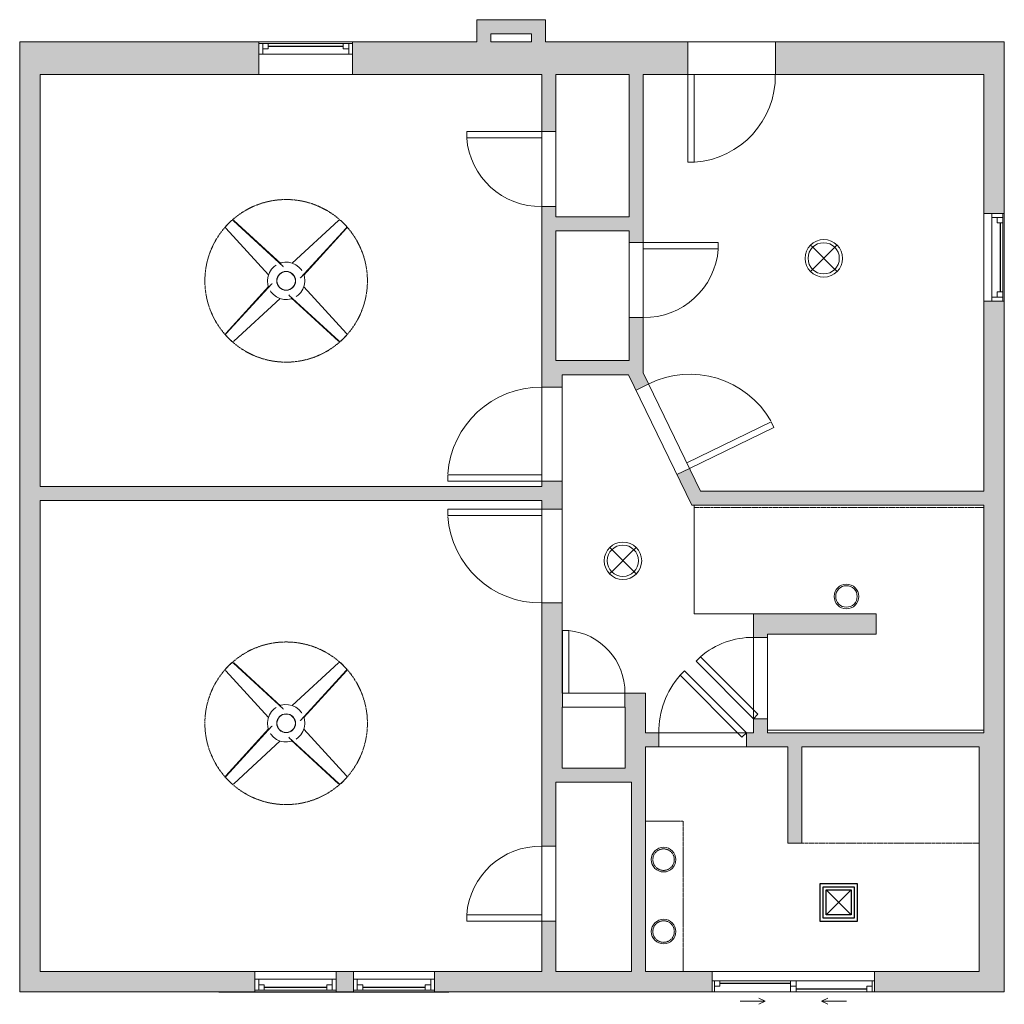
# Model space of a CAD drawing. Header units: inches. Extents: x -239 to 76, y -56 to 259.
import ezdxf

# ---------------------------------------------------------------- set-up
doc = ezdxf.new("R2010")
doc.units = ezdxf.units.IN
doc.header["$MEASUREMENT"] = 0
doc.linetypes.add('Dash', pattern=[0.23622, 0.11811, -0.11811])
doc.linetypes.add('Dash 1_16_', pattern=[0.125, 0.0625, -0.0625])
for name, color, linetype, lineweight in [('A-AREA', 32, 'Dash', 9), ('A-CLNG', 13, 'Continuous', 9), ('A-DOOR', 31, 'Continuous', 9), ('A-GENM-HDLN', 13, 'Dash', 9), ('A-GLAZ', 151, 'Continuous', 9), ('A-WALL', 90, 'Continuous', 9), ('A-WALL-PATT', 111, 'Continuous', 9), ('E-LITE-EQPM', 33, 'Continuous', 9), ('M-EQPM', 50, 'Continuous', 25), ('Q-SPCQ', 91, 'Continuous', 9)]:
    doc.layers.add(name, color=color, linetype=linetype, lineweight=lineweight)

# ---------------------------------------------------------------- blocks, each defined once
blk = doc.blocks.new('Planitar - Single Door_Flush Panel - 2_-4_ x 6_-8_ _45-3089767-108 - Second Floor')
at = {"layer": 'A-DOOR', "lineweight": 18}
for p, q in [((-5.8, 22.05), (-7.22, 20.63)), ((12.58, 0.83), (-7.22, 20.63)), ((14, 2.25), (-5.8, 22.05)), ((14, 2.25), (12.58, 0.83))]:
    blk.add_line(p, q, dxfattribs=at)
at = {"layer": 'A-DOOR'}
blk.add_arc((13.46, 2.55), 27.46, 138.8351, 180.6172, dxfattribs=at)
blk = doc.blocks.new('Planitar - Single Door_Flush Panel - 2_-2_ x 6_-8_ _45-3089922-108 - Second Floor')
at = {"layer": 'A-DOOR', "lineweight": 18}
for p, q in [((11.58, -0.83), (-6.8, -19.22)), ((13, -2.25), (-5.38, -20.63)), ((13, -2.25), (11.58, -0.83)), ((-5.38, -20.63), (-6.8, -19.22))]:
    blk.add_line(p, q, dxfattribs=at)
at = {"layer": 'A-DOOR'}
blk.add_arc((12.46, -2.55), 25.46, 179.3343, 220.8632, dxfattribs=at)
blk = doc.blocks.new('Planitar - Single Door_Flush Panel - 2_-6_ x 6_-8_-3078239-108 - Second Floor')
at = {"layer": 'A-DOOR', "lineweight": 18}
for p, q in [((12.99, 3.25), (12.99, 33.25)), ((15, 33.25), (12.99, 33.25)), ((15, 3.25), (15, 33.25)), ((15, 3.25), (12.99, 3.25))]:
    blk.add_line(p, q, dxfattribs=at)
at = {"layer": 'A-DOOR'}
blk.add_arc((14.77, 3.55), 29.77, 93.991, 180.5775, dxfattribs=at)
blk = doc.blocks.new('Planitar - Single Door_Flush Panel - 2_-6_ x 6_-8_-3078477-108 - Second Floor')
at = {"layer": 'A-DOOR', "lineweight": 18}
for p, q in [((12.99, -3.25), (12.99, -33.25)), ((15, -3.25), (12.99, -3.25)), ((15, -3.25), (15, -33.25)), ((15, -33.25), (12.99, -33.25))]:
    blk.add_line(p, q, dxfattribs=at)
at = {"layer": 'A-DOOR'}
blk.add_arc((14.77, -3.55), 29.77, 179.4225, 266.009, dxfattribs=at)
blk = doc.blocks.new('Planitar - Single Door_Flush Panel - 2_-0_ x 6_-8_-3090164-108 - Second Floor')
at = {"layer": 'A-DOOR', "lineweight": 18}
for p, q in [((9.99, -2.25), (9.99, -26.25)), ((12, -2.25), (9.99, -2.25)), ((12, -2.25), (12, -26.25)), ((12, -26.25), (9.99, -26.25))]:
    blk.add_line(p, q, dxfattribs=at)
at = {"layer": 'A-DOOR'}
blk.add_arc((11.77, -2.55), 23.77, 179.2767, 265.5217, dxfattribs=at)
blk = doc.blocks.new('Planitar - Single Door_Flush Panel - 2_-6_ x 6_-8_-3090247-108 - Second Floor')
at = {"layer": 'A-DOOR', "lineweight": 18}
for p, q in [((12.99, 2.25), (12.99, 32.25)), ((15, 32.25), (12.99, 32.25)), ((15, 2.25), (15, 32.25)), ((15, 2.25), (12.99, 2.25))]:
    blk.add_line(p, q, dxfattribs=at)
at = {"layer": 'A-DOOR'}
blk.add_arc((14.77, 2.55), 29.77, 93.991, 180.5775, dxfattribs=at)
blk = doc.blocks.new('Planitar - Single Door_Flush Panel - 2_-4_ x 6_-8_-3121757-108 - Second Floor')
at = {"layer": 'A-DOOR', "lineweight": 18}
for p, q in [((11.99, 5.25), (11.99, 33.25)), ((14, 33.25), (11.99, 33.25)), ((14, 5.25), (14, 33.25)), ((14, 5.25), (11.99, 5.25))]:
    blk.add_line(p, q, dxfattribs=at)
at = {"layer": 'A-DOOR'}
blk.add_arc((13.77, 5.55), 27.77, 94.1354, 180.6191, dxfattribs=at)
blk = doc.blocks.new('Planitar - Single Door_Flush Panel - 2_-0_ x 6_-8_-3090138-108 - Second Floor')
at = {"layer": 'A-DOOR', "lineweight": 18}
for p, q in [((9.99, 2.25), (9.99, 26.25)), ((12, 26.25), (9.99, 26.25)), ((12, 2.25), (12, 26.25)), ((12, 2.25), (9.99, 2.25))]:
    blk.add_line(p, q, dxfattribs=at)
at = {"layer": 'A-DOOR'}
blk.add_arc((11.77, 2.55), 23.77, 94.4783, 180.7233, dxfattribs=at)
blk = doc.blocks.new('Planitar - Single Door_Flush Panel - 1_-8_ x 6_-8_-3090345-108 - Second Floor')
at = {"layer": 'A-DOOR', "lineweight": 18}
for p, q in [((7.99, -2.25), (7.99, -22.25)), ((10, -2.25), (7.99, -2.25)), ((10, -2.25), (10, -22.25)), ((10, -22.25), (7.99, -22.25))]:
    blk.add_line(p, q, dxfattribs=at)
at = {"layer": 'A-DOOR'}
blk.add_arc((9.77, -2.55), 19.77, 179.1304, 265.0764, dxfattribs=at)
blk = doc.blocks.new('Planitar-Double-Hung-Single - 48_ x 42_-3121823-108 - Second Floor')
at = {"layer": 'A-GLAZ', "lineweight": 18}
for p, q in [((-15, 5.25), (-15, -5.25)), ((-15, 4.75), (-12, 4.75)), ((-13.75, 4.75), (-13.75, 1.25)), ((-12, 4.75), (-12, 3)), ((-1.1875, 4.75), (1.1875, 4.75)), ((12, 4.75), (15, 4.75)), ((12, 4.75), (12, 3)), ((13.75, 4.75), (13.75, 1.25)), ((15, -5.25), (15, 5.25)), ((-15, 1.25), (-13.75, 1.25)), ((-13.75, 3), (-12, 3)), ((13.75, 3), (12, 3)), ((13.75, 1.25), (15, 1.25))]:
    blk.add_line(p, q, dxfattribs=at)
at = {"layer": 'A-GLAZ'}
for p, q in [((15, 5.25), (-15, 5.25)), ((-12, 4.75), (-1.1875, 4.75)), ((1.1875, 4.75), (12, 4.75)), ((13.75, 1.25), (-13.75, 1.25)), ((-15, -5.25), (15, -5.25))]:
    blk.add_line(p, q, dxfattribs=at)
at = {"layer": 'A-GLAZ', "lineweight": 25}
blk.add_line((-12, 3.875), (12, 3.875), dxfattribs=at)
blk = doc.blocks.new('Planitar-Double-Hung-Single - 48_ x 42_-3112368-108 - Second Floor')
at = {"layer": 'A-GLAZ', "lineweight": 18}
for p, q in [((-14, 3.25), (-14, -3.25)), ((14, -3.25), (14, 3.25)), ((-14, 2.75), (-11, 2.75)), ((-12.75, 2.75), (-12.75, -0.75)), ((-12.75, 1), (-11, 1)), ((-11, 2.75), (-11, 1)), ((-1.1875, 2.75), (1.1875, 2.75)), ((11, 2.75), (14, 2.75)), ((11, 2.75), (11, 1)), ((12.75, 1), (11, 1)), ((12.75, 2.75), (12.75, -0.75)), ((-14, -0.75), (-12.75, -0.75)), ((12.75, -0.75), (14, -0.75))]:
    blk.add_line(p, q, dxfattribs=at)
at = {"layer": 'A-GLAZ'}
for p, q in [((14, 3.25), (-14, 3.25)), ((-11, 2.75), (-1.1875, 2.75)), ((1.1875, 2.75), (11, 2.75)), ((12.75, -0.75), (-12.75, -0.75)), ((-14, -3.25), (14, -3.25))]:
    blk.add_line(p, q, dxfattribs=at)
at = {"layer": 'A-GLAZ', "lineweight": 25}
blk.add_line((-11, 1.875), (11, 1.875), dxfattribs=at)
blk = doc.blocks.new('Plan-Double-Sliding - Plan-Double-Sliding-3113113-108 - Second Floor')
at = {"layer": 'A-GLAZ'}
for p, q in [((-9, 3.34375), (-17, 3.34375)), ((-9, 3.34375), (-11, 4.34375)), ((-9, 3.34375), (-11, 2.34375)), ((9, 3.34375), (11, 4.34375)), ((9, 3.34375), (11, 2.34375)), ((9, 3.34375), (17, 3.34375)), ((26, 0.34375), (-26, 0.34375)), ((-23.5, 0.34375), (-0.875, 0.34375)), ((0.875, 0.34375), (25.25, 0.34375)), ((-26, -6.15625), (26, -6.15625)), ((-25.25, -3.15625), (-0.875, -3.15625)), ((0.875, -3.15625), (23.5, -3.15625))]:
    blk.add_line(p, q, dxfattribs=at)
at = {"layer": 'A-GLAZ', "lineweight": 18}
for p, q in [((-26, 0.34375), (-26, -6.15625)), ((-26, 0.34375), (-23.5, 0.34375)), ((-25.25, 0.34375), (-25.25, -3.15625)), ((-23.5, 0.34375), (-23.5, -1.40625)), ((-0.875, -3.15625), (-0.875, 0.34375)), ((-0.875, 0.34375), (0.875, 0.34375)), ((0.875, 0.34375), (0.875, -3.15625)), ((25.25, 0.34375), (26, 0.34375)), ((25.25, 0.34375), (25.25, -3.15625)), ((26, -6.15625), (26, 0.34375)), ((-23.5, -1.40625), (-25.25, -1.40625)), ((0.875, -1.40625), (-0.875, -1.40625)), ((23.5, -1.40625), (23.5, -3.15625)), ((25.25, -1.40625), (23.5, -1.40625)), ((-26, -3.15625), (-25.25, -3.15625)), ((-0.875, -3.15625), (0.875, -3.15625)), ((23.5, -3.15625), (26, -3.15625))]:
    blk.add_line(p, q, dxfattribs=at)
at = {"layer": 'A-GLAZ', "lineweight": 25}
for p, q in [((-23.5, -0.53125), (-0.875, -0.53125)), ((0.875, -2.28125), (23.5, -2.28125))]:
    blk.add_line(p, q, dxfattribs=at)
blk = doc.blocks.new('Planitar-Double-Hung-Single - 48_ x 42_-3113202-108 - Second Floor')
at = {"layer": 'A-GLAZ', "lineweight": 18}
for p, q in [((-13, 3.25), (-13, -3.25)), ((13, -3.25), (13, 3.25)), ((-13, 2.75), (-10, 2.75)), ((-11.75, 2.75), (-11.75, -0.75)), ((-11.75, 1), (-10, 1)), ((-10, 2.75), (-10, 1)), ((-1.1875, 2.75), (1.1875, 2.75)), ((10, 2.75), (13, 2.75)), ((10, 2.75), (10, 1)), ((11.75, 1), (10, 1)), ((11.75, 2.75), (11.75, -0.75)), ((-13, -0.75), (-11.75, -0.75)), ((11.75, -0.75), (13, -0.75))]:
    blk.add_line(p, q, dxfattribs=at)
at = {"layer": 'A-GLAZ'}
for p, q in [((13, 3.25), (-13, 3.25)), ((-10, 2.75), (-1.1875, 2.75)), ((1.1875, 2.75), (10, 2.75)), ((11.75, -0.75), (-11.75, -0.75)), ((-13, -3.25), (13, -3.25))]:
    blk.add_line(p, q, dxfattribs=at)
at = {"layer": 'A-GLAZ', "lineweight": 25}
blk.add_line((-10, 1.875), (10, 1.875), dxfattribs=at)
blk = doc.blocks.new('Ceiling Mounted Light - 2-0_-3254209-108 - Second Floor')
at = {"layer": 'E-LITE-EQPM'}
for p, q in [((-4.22, 4.26), (-3.49, 3.53)), ((-3.56, -3.52), (3.52, 3.56)), ((3.56, -3.52), (-3.52, 3.56)), ((4.22, 4.26), (3.46, 3.5)), ((-3.52, -3.48), (-4.26, -4.22)), ((3.49, -3.45), (4.26, -4.22))]:
    blk.add_line(p, q, dxfattribs=at)
for centre, radius, start, end in [((0, 0), 6, 360, 180), ((0, 0), 6, 0, 180), ((-0.03, 0.01), 5, 360, 180), ((0, 0), 6, 180, 360), ((0, 0), 6, 180, 360), ((-0.03, 0.01), 5, 180, 360), ((0, 0), 6, 180, 360)]:
    blk.add_arc(centre, radius, start, end, dxfattribs=at)
blk = doc.blocks.new('Recessed Pot Light - 8_-3272281-108 - Second Floor')
at = {"layer": 'E-LITE-EQPM'}
for start, end in [(360, 180), (180, 360)]:
    blk.add_arc((0, 0), 3.94, start, end, dxfattribs=at)
blk = doc.blocks.new('Exhaust Fan - Family1-3270396-108 - Second Floor')
at = {"layer": 'M-EQPM'}
for p, q in [((-6, 6), (-6, -6)), ((6, 6), (-6, 6)), ((-5, 5), (5, 5)), ((-5, -5), (-5, 5)), ((-4, 4), (4, -4)), ((-4, -4), (-4, 4)), ((-4, 4), (4, 4)), ((4, 4), (-4, -4)), ((4, 4), (4, -4)), ((5, 5), (5, -5)), ((6, -6), (6, 6)), ((-6, -6), (6, -6)), ((5, -5), (-5, -5)), ((4, -4), (-4, -4))]:
    blk.add_line(p, q, dxfattribs=at)
blk = doc.blocks.new('Ceiling Fan - 4_-3286816-108 - Second Floor')
at = {"layer": 'A-GENM-HDLN'}
blk.add_circle((0, 0), 26, dxfattribs=at)
at = {"layer": 'E-LITE-EQPM'}
for p, q in [((-17.47, 19.3), (-19.21, 17.55)), ((-1.89, 5.66), (-16.79, 19.31)), ((16.87, 19.22), (0.91, 4.6)), ((1.63, 5.43), (16.79, 19.31)), ((17.55, 19.21), (17.47, 19.3)), ((19.3, 17.47), (17.55, 19.21)), ((-5.5, 1.72), (-19.31, 16.79)), ((-19.21, 17.55), (-19.3, 17.47)), ((-19.22, 16.87), (-4.6, 0.91)), ((5.67, 1.9), (19.31, 16.79)), ((0.91, 4.6), (1.02, 4.48)), ((-4.6, 0.91), (-4.49, 1.02)), ((-5.67, -1.9), (-19.31, -16.79)), ((4.6, -0.91), (4.49, -1.02)), ((19.22, -16.87), (4.6, -0.91)), ((5.5, -1.72), (19.31, -16.79)), ((-16.87, -19.22), (-0.91, -4.6)), ((-1.67, -5.46), (-16.79, -19.31)), ((-0.91, -4.6), (-1.02, -4.48)), ((1.89, -5.66), (16.79, -19.31)), ((-19.3, -17.47), (-17.55, -19.21)), ((17.47, -19.3), (19.21, -17.55)), ((19.21, -17.55), (19.3, -17.47)), ((-17.55, -19.21), (-17.47, -19.3))]:
    blk.add_line(p, q, dxfattribs=at)
at = {"layer": 'E-LITE-EQPM', "flags": 128}
for points in [[(-5.03, 3.22), (-4.89, 3.48), (-4.07, 4.4), (-3.09, 5.15), (-1.97, 5.67), (-0.77, 5.95), (0.47, 5.98), (1.68, 5.76), (1.94, 5.65)], [(3.22, 5.03), (3.85, 4.6), (4.71, 3.72), (5.37, 2.68), (5.8, 1.52), (5.99, 0.3), (6, 0)], [(-6, 0), (-5.87, 1.23), (-5.65, 1.94)], [(-3.22, -5.03), (-3.85, -4.6), (-4.71, -3.72), (-5.37, -2.68), (-5.8, -1.52), (-5.99, -0.3), (-6, 0)], [(6, 0), (5.87, -1.23), (5.65, -1.94)], [(5.03, -3.22), (4.89, -3.48), (4.07, -4.4), (3.09, -5.15), (1.97, -5.67), (0.77, -5.95), (-0.47, -5.98), (-1.68, -5.76), (-1.94, -5.65)]]:
    blk.add_lwpolyline(points, dxfattribs=at)
at = {"layer": 'E-LITE-EQPM'}
for radius, start, end in [(3, 0, 180), (2.94, 0, 180), (3, 180, 0), (2.94, 180, 0)]:
    blk.add_arc((0, 0), radius, start, end, dxfattribs=at)
for centre, major_axis, start_param, end_param in [((-17.12, 18.95), (-0.354, 0.354), 4.757594, 6.283185), ((17.12, 18.95), (0.354, 0.354), 0, 1.525591), ((17.2, 18.86), (0.354, 0.354), 0, 1.525591), ((-18.95, 17.12), (-0.354, 0.354), 0, 1.525591), ((-18.86, 17.2), (-0.354, 0.354), 0, 1.525591), ((18.95, 17.12), (0.354, 0.354), 4.757594, 6.283185), ((-18.95, -17.12), (0.354, 0.354), 1.616002, 3.141593), ((18.86, -17.2), (-0.354, 0.354), 3.141593, 4.667184), ((18.95, -17.12), (-0.354, 0.354), 3.141593, 4.667184), ((-17.2, -18.86), (0.354, 0.354), 3.141593, 4.667184), ((-17.12, -18.95), (0.354, 0.354), 3.141593, 4.667184), ((17.12, -18.95), (-0.354, 0.354), 1.616002, 3.141593)]:
    blk.add_ellipse(centre, major_axis=major_axis, ratio=0.970296, start_param=start_param, end_param=end_param, dxfattribs=at)
blk = doc.blocks.new('Ceiling Fan - 4_-V1-108 - Second Floor')
at = {"layer": 'A-GENM-HDLN'}
blk.add_circle((0, 0), 26, dxfattribs=at)
at = {"layer": 'E-LITE-EQPM'}
for p, q in [((-17.47, 19.3), (-19.21, 17.55)), ((-1.89, 5.66), (-16.79, 19.31)), ((16.87, 19.22), (0.91, 4.6)), ((1.63, 5.43), (16.79, 19.31)), ((17.55, 19.21), (17.47, 19.3)), ((19.3, 17.47), (17.55, 19.21)), ((-5.5, 1.72), (-19.31, 16.79)), ((-19.21, 17.55), (-19.3, 17.47)), ((-19.22, 16.87), (-4.6, 0.91)), ((5.67, 1.9), (19.31, 16.79)), ((0.91, 4.6), (1.02, 4.48)), ((-4.6, 0.91), (-4.49, 1.02)), ((-5.67, -1.9), (-19.31, -16.79)), ((4.6, -0.91), (4.49, -1.02)), ((19.22, -16.87), (4.6, -0.91)), ((5.5, -1.72), (19.31, -16.79)), ((-16.87, -19.22), (-0.91, -4.6)), ((-1.63, -5.43), (-16.79, -19.31)), ((-0.91, -4.6), (-1.02, -4.48)), ((1.89, -5.66), (16.79, -19.31)), ((-19.3, -17.47), (-17.55, -19.21)), ((17.47, -19.3), (19.21, -17.55)), ((19.21, -17.55), (19.3, -17.47)), ((-17.55, -19.21), (-17.47, -19.3))]:
    blk.add_line(p, q, dxfattribs=at)
at = {"layer": 'E-LITE-EQPM', "flags": 128}
for points in [[(-5.03, 3.22), (-4.89, 3.48), (-4.07, 4.4), (-3.09, 5.15), (-1.97, 5.67), (-0.77, 5.95), (0.47, 5.98), (1.68, 5.76), (1.94, 5.65)], [(3.22, 5.03), (3.85, 4.6), (4.71, 3.72), (5.37, 2.68), (5.8, 1.52), (5.99, 0.3), (6, 0)], [(-6, 0), (-5.87, 1.23), (-5.65, 1.94)], [(-3.22, -5.03), (-3.85, -4.6), (-4.71, -3.72), (-5.37, -2.68), (-5.8, -1.52), (-5.99, -0.3), (-6, 0)], [(6, 0), (5.87, -1.23), (5.65, -1.94)], [(5.03, -3.22), (4.89, -3.48), (4.07, -4.4), (3.09, -5.15), (1.97, -5.67), (0.77, -5.95), (-0.47, -5.98), (-1.68, -5.76), (-1.94, -5.65)]]:
    blk.add_lwpolyline(points, dxfattribs=at)
at = {"layer": 'E-LITE-EQPM'}
for radius, start, end in [(3, 0, 180), (2.94, 0, 180), (3, 180, 0), (2.94, 180, 0)]:
    blk.add_arc((0, 0), radius, start, end, dxfattribs=at)
for centre, major_axis, start_param, end_param in [((-17.12, 18.95), (-0.354, 0.354), 4.757594, 6.283185), ((17.12, 18.95), (0.354, 0.354), 0, 1.525591), ((17.2, 18.86), (0.354, 0.354), 0, 1.525591), ((-18.95, 17.12), (-0.354, 0.354), 0, 1.525591), ((-18.86, 17.2), (-0.354, 0.354), 0, 1.525591), ((18.95, 17.12), (0.354, 0.354), 4.757594, 6.283185), ((-18.95, -17.12), (0.354, 0.354), 1.616002, 3.141593), ((18.86, -17.2), (-0.354, 0.354), 3.141593, 4.667184), ((18.95, -17.12), (-0.354, 0.354), 3.141593, 4.667184), ((-17.2, -18.86), (0.354, 0.354), 3.141593, 4.667184), ((-17.12, -18.95), (0.354, 0.354), 3.141593, 4.667184), ((17.12, -18.95), (-0.354, 0.354), 1.616002, 3.141593)]:
    blk.add_ellipse(centre, major_axis=major_axis, ratio=0.970296, start_param=start_param, end_param=end_param, dxfattribs=at)
blk = doc.blocks.new('Recessed Pot Light - 8_ 2-3450209-108 - Second Floor')
at = {"layer": 'E-LITE-EQPM'}
for start, end in [(360, 180), (180, 360)]:
    blk.add_arc((0, 0), 3.94, start, end, dxfattribs=at)

msp = doc.modelspace()

# ---------------------------------------------------------------- hatches: boundary and pattern name
at = {"layer": 'A-WALL-PATT'}
for points in [[(-92.3, 251.5), (-87.8, 251.5), (-87.8, 258.56), (-92.3, 258.56), (-92.3, 256.86)], [(-74.8, 254.06), (-70.3, 254.06), (-70.3, 258.56), (-87.8, 258.56), (-87.8, 254.06)], [(-70.3, 241), (-70.3, 254.06), (-74.8, 254.06), (-74.8, 241), (-71.55, 241)], [(-238.55, -52.25), (-232.05, -52.25), (-232.05, 251.5), (-238.55, 251.5), (-238.55, -40.3)], [(-43.55, 191.06), (-43.55, 195.56), (-67.05, 195.56), (-67.05, 191.06)], [(-43.76, 145.06), (-45.94, 149.56), (-65.05, 149.56), (-65.05, 145.06)], [(-71.55, 104.81), (-71.55, 109.31), (-232.05, 109.31), (-232.05, 104.81), (-93.35, 104.81)], [(-20.32, 103.31), (69.95, 103.31), (69.95, 107.81), (-25.69, 107.81), (-23.51, 103.31)], [(69.95, 26.06), (76.45, 26.06), (76.45, 103.31), (69.95, 103.31), (69.95, 30.56)], [(35.45, 62.06), (35.45, 68.56), (0.7, 68.56), (0.7, 62.06)], [(-44.8, 19.25), (-38.3, 19.25), (-38.3, 38.75), (-44.8, 38.75)], [(11.7, -4.69), (11.7, 26.06), (7.2, 26.06), (7.2, -4.69)], [(68.45, -52.25), (76.45, -52.25), (76.45, 26.06), (68.45, 26.06), (68.45, -45.75)], [(-38.3, 14.75), (-38.3, 19.25), (-67.05, 19.25), (-67.05, 14.75), (-42.8, 14.75)], [(-42.8, -45.75), (-38.3, -45.75), (-38.3, 14.75), (-42.8, 14.75), (-42.8, -40.3)]]:
    msp.add_hatch(color=9, dxfattribs=at).paths.add_polyline_path(points, flags=0)
h = msp.add_hatch(color=9, dxfattribs=at)
h.paths.add_polyline_path([(-74.8, 241), (-74.8, 251.5), (-132.05, 251.5), (-132.05, 241), (-93.35, 241)], flags=0)
h.paths.add_polyline_path([(-162.05, 241), (-162.05, 251.5), (-232.05, 251.5), (-232.05, 241), (-166.38, 241)], flags=0)
h = msp.add_hatch(color=9, dxfattribs=at)
h.paths.add_polyline_path([(76.45, 241), (76.45, 251.5), (3.2, 251.5), (3.2, 241), (69.95, 241)], flags=0)
h.paths.add_polyline_path([(-24.8, 241), (-24.8, 251.5), (-70.3, 251.5), (-70.3, 241), (-39.05, 241)], flags=0)
h = msp.add_hatch(color=9, dxfattribs=at)
h.paths.add_polyline_path([(-67.05, 149.56), (-67.05, 198.81), (-71.55, 198.81), (-71.55, 149.56)], flags=0)
h.paths.add_polyline_path([(-71.55, 222.81), (-67.05, 222.81), (-67.05, 241), (-71.55, 241)], flags=0)
h = msp.add_hatch(color=9, dxfattribs=at)
h.paths.add_polyline_path([(-39.05, 145.66), (-39.05, 163.31), (-43.55, 163.31), (-43.55, 149.56), (-40.94, 149.56)], flags=0)
h.paths.add_polyline_path([(-39.05, 187.31), (-39.05, 241), (-43.55, 241), (-43.55, 187.31)], flags=0)
h = msp.add_hatch(color=9, dxfattribs=at)
h.paths.add_polyline_path([(76.45, 103.31), (76.45, 168.56), (69.95, 168.56), (69.95, 103.31)], flags=0)
h.paths.add_polyline_path([(69.95, 196.56), (76.45, 196.56), (76.45, 241), (69.95, 241)], flags=0)
h = msp.add_hatch(color=9, dxfattribs=at)
h.paths.add_polyline_path([(-71.55, 19.25), (-65.05, 19.25), (-65.05, 72.06), (-71.55, 72.06), (-71.55, 58.75)], flags=0)
h.paths.add_polyline_path([(-65.05, 102.06), (-65.05, 111.06), (-71.55, 111.06), (-71.55, 102.06)], flags=0)
h.paths.add_polyline_path([(-65.05, 141.06), (-65.05, 149.56), (-71.55, 149.56), (-71.55, 141.06)], flags=0)
h = msp.add_hatch(color=9, dxfattribs=at)
h.paths.add_polyline_path([(-25.69, 107.81), (-20.69, 107.81), (-24.23, 115.1), (-28.28, 113.13), (-25.92, 108.28)], flags=0)
h.paths.add_polyline_path([(-41.37, 140.13), (-37.32, 142.09), (-40.94, 149.56), (-45.94, 149.56), (-43.76, 145.06)], flags=0)
h = msp.add_hatch(color=9, dxfattribs=at)
h.paths.add_polyline_path([(-3.8, 30.56), (0.7, 30.56), (0.7, 35.06), (-3.8, 35.06)], flags=0)
h.paths.add_polyline_path([(-3.8, 61.06), (0.7, 61.06), (0.7, 68.56), (-3.8, 68.56)], flags=0)
h = msp.add_hatch(color=9, dxfattribs=at)
h.paths.add_polyline_path([(-44.8, 38.75), (-38.3, 38.75), (-38.3, 43.25), (-44.92, 43.25), (-44.92, 38.75)], flags=0)
h.paths.add_polyline_path([(-65.05, 38.75), (-64.92, 38.75), (-64.92, 43.25), (-65.05, 43.25)], flags=0)
h = msp.add_hatch(color=9, dxfattribs=at)
h.paths.add_polyline_path([(69.95, 26.06), (69.95, 30.56), (-6.05, 30.56), (-6.05, 26.06), (68.45, 26.06)], flags=0)
h.paths.add_polyline_path([(-38.3, 26.06), (-34.05, 26.06), (-34.05, 30.56), (-38.3, 30.56)], flags=0)
h = msp.add_hatch(color=9, dxfattribs=at)
h.paths.add_polyline_path([(-71.55, -45.75), (-67.05, -45.75), (-67.05, -29.69), (-71.55, -29.69), (-71.55, -40.3)], flags=0)
h.paths.add_polyline_path([(-67.05, -5.69), (-67.05, 19.25), (-71.55, 19.25), (-71.55, -5.69)], flags=0)
h = msp.add_hatch(color=9, dxfattribs=at)
h.paths.add_polyline_path([(68.45, -52.25), (68.45, -45.75), (34.95, -45.75), (34.95, -52.25)], flags=0)
h.paths.add_polyline_path([(-17.05, -52.25), (-17.05, -45.75), (-105.8, -45.75), (-105.8, -52.25), (-93.35, -52.25)], flags=0)
h.paths.add_polyline_path([(-131.8, -52.25), (-131.8, -45.75), (-137.3, -45.75), (-137.3, -52.25)], flags=0)
h.paths.add_polyline_path([(-163.3, -52.25), (-163.3, -45.75), (-232.05, -45.75), (-232.05, -52.25)], flags=0)

# ---------------------------------------------------------------- linework, layer by layer
at = {"layer": 'A-AREA'}
msp.add_line((-22.79, 102.56), (69.95, 102.56), dxfattribs=at)
at = {"layer": 'A-CLNG'}
for p, q in [((-22.79, 103.31), (-22.79, 68.56)), ((-22.79, 68.56), (-3.8, 68.56)), ((69.95, 31.4), (0.7, 31.4))]:
    msp.add_line(p, q, dxfattribs=at)
at = {"layer": 'A-CLNG', "linetype": 'Dash 1_16_'}
for p, q in [((-38.3, 2.25), (-26.3, 2.25)), ((-26.3, 2.25), (-26.3, -45.75))]:
    msp.add_line(p, q, dxfattribs=at)
at = {"layer": 'A-CLNG', "linetype": 'Dash'}
msp.add_line((68.45, -4.69), (11.7, -4.69), dxfattribs=at)
at = {"layer": 'A-CLNG'}
for start, end in [(360, 180), (180, 0)]:
    msp.add_arc((25.95, 74.15), 3.44, start, end, dxfattribs=at)
at = {"layer": 'A-CLNG', "linetype": 'Dash 1_16_'}
for centre, start, end in [((-32.55, -10), 360, 180), ((-32.55, -10), 180, 360), ((-32.55, -33), 360, 180), ((-32.55, -33), 180, 360)]:
    msp.add_arc(centre, 3.44, start, end, dxfattribs=at)
at = {"layer": 'A-WALL'}
for p, q in [((-92.3, 251.5), (-92.3, 258.56)), ((-92.3, 258.56), (-70.3, 258.56)), ((-70.3, 258.56), (-70.3, 251.5)), ((-87.8, 254.06), (-87.8, 251.5)), ((-74.8, 254.06), (-87.8, 254.06)), ((-74.8, 251.5), (-74.8, 254.06)), ((-238.55, -52.25), (-238.55, 251.5)), ((-238.55, 251.5), (-162.05, 251.5)), ((-132.05, 251.5), (-92.3, 251.5)), ((-87.8, 251.5), (-74.8, 251.5)), ((-70.3, 251.5), (76.45, 251.5)), ((-24.8, 251.5), (-24.8, 241)), ((3.2, 241), (3.2, 251.5)), ((76.45, 251.5), (76.45, 196.56)), ((-232.05, 241), (-232.05, 109.31)), ((-162.05, 241), (-232.05, 241)), ((-71.55, 241), (-132.05, 241)), ((-71.55, 109.31), (-71.55, 241)), ((-67.05, 195.56), (-67.05, 241)), ((-43.55, 241), (-67.05, 241)), ((-43.55, 195.56), (-43.55, 241)), ((-39.05, 241), (-39.05, 145.66)), ((69.95, 241), (-39.05, 241)), ((69.95, 196.56), (69.95, 241)), ((-67.05, 222.81), (-71.55, 222.81)), ((-71.55, 198.81), (-67.05, 198.81)), ((-67.05, 195.56), (-43.55, 195.56)), ((-67.05, 191.06), (-67.05, 149.56)), ((-43.55, 191.06), (-67.05, 191.06)), ((-43.55, 191.06), (-43.55, 149.56)), ((-39.05, 187.31), (-43.55, 187.31)), ((69.95, 107.81), (69.95, 168.56)), ((76.45, 168.56), (76.45, -52.25)), ((-43.55, 163.31), (-39.05, 163.31)), ((-67.05, 149.56), (-43.55, 149.56)), ((-65.05, 43.25), (-65.05, 145.06)), ((-43.76, 145.06), (-65.05, 145.06)), ((-43.76, 145.06), (-23.51, 103.31)), ((-20.69, 107.81), (-39.05, 145.66)), ((-37.32, 142.09), (-41.37, 140.13)), ((-65.05, 141.06), (-71.55, 141.06)), ((-28.28, 113.13), (-24.23, 115.1)), ((-71.55, 111.06), (-65.05, 111.06)), ((-232.05, 109.31), (-71.55, 109.31)), ((-20.69, 107.81), (69.95, 107.81)), ((-232.05, 104.81), (-232.05, -45.75)), ((-71.55, 104.81), (-232.05, 104.81)), ((-71.55, -45.75), (-71.55, 104.81)), ((-65.05, 102.06), (-71.55, 102.06)), ((69.95, 103.31), (-23.51, 103.31)), ((69.95, 30.56), (69.95, 103.31)), ((-71.55, 72.06), (-65.05, 72.06)), ((-3.8, 68.56), (-3.8, 30.56)), ((-3.8, 68.56), (35.45, 68.56)), ((35.45, 68.56), (35.45, 62.06)), ((0.7, 61.06), (-3.8, 61.06)), ((0.7, 30.56), (0.7, 62.06)), ((35.45, 62.06), (0.7, 62.06)), ((-38.3, 43.25), (-65.05, 43.25)), ((-64.92, 43.25), (-64.92, 38.75)), ((-44.92, 38.75), (-44.92, 43.25)), ((-38.3, 43.25), (-38.3, 30.56)), ((-65.05, 38.75), (-65.05, 19.25)), ((-65.05, 38.75), (-44.8, 38.75)), ((-44.8, 19.25), (-44.8, 38.75)), ((-3.8, 35.06), (0.7, 35.06)), ((-3.8, 30.56), (-38.3, 30.56)), ((-34.05, 30.56), (-34.05, 26.06)), ((-6.05, 26.06), (-6.05, 30.56)), ((0.7, 30.56), (69.95, 30.56)), ((-38.3, 26.06), (-38.3, -45.75)), ((-38.3, 26.06), (7.2, 26.06)), ((7.2, -4.69), (7.2, 26.06)), ((68.45, 26.06), (11.7, 26.06)), ((11.7, 26.06), (11.7, -4.69)), ((68.45, -45.75), (68.45, 26.06)), ((-65.05, 19.25), (-44.8, 19.25)), ((-67.05, -45.75), (-67.05, 14.75)), ((-42.8, 14.75), (-67.05, 14.75)), ((-42.8, -45.75), (-42.8, 14.75)), ((-67.05, -5.69), (-71.55, -5.69)), ((11.7, -4.69), (7.2, -4.69)), ((-71.55, -29.69), (-67.05, -29.69)), ((-232.05, -45.75), (-163.3, -45.75)), ((-137.3, -45.75), (-131.8, -45.75)), ((-105.8, -45.75), (-71.55, -45.75)), ((-67.05, -45.75), (-42.8, -45.75)), ((-38.3, -45.75), (-17.05, -45.75)), ((34.95, -45.75), (68.45, -45.75)), ((-163.3, -52.25), (-238.55, -52.25)), ((-174.8, -52.4), (-174.8, -52.25)), ((-174.8, -52.4), (-101.3, -52.4)), ((-131.8, -52.25), (-137.3, -52.25)), ((-17.05, -52.25), (-105.8, -52.25)), ((-101.3, -52.4), (-101.3, -52.25)), ((76.45, -52.25), (34.95, -52.25))]:
    msp.add_line(p, q, dxfattribs=at)

# ---------------------------------------------------------------- block references
at = {"layer": 'A-DOOR'}
for name, p, rotation in [('Planitar - Single Door_Flush Panel - 2_-4_ x 6_-8_-3121757-108 - Second Floor', (-10.8, 246.25), 180), ('Planitar - Single Door_Flush Panel - 2_-0_ x 6_-8_-3090138-108 - Second Floor', (-69.3, 210.81), 89.99999999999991), ('Planitar - Single Door_Flush Panel - 2_-0_ x 6_-8_-3090164-108 - Second Floor', (-41.3, 175.31), 89.99999999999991), ('Planitar - Single Door_Flush Panel - 2_-6_ x 6_-8_-3090247-108 - Second Floor', (-32.8, 127.61), 295.8714262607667), ('Planitar - Single Door_Flush Panel - 2_-6_ x 6_-8_-3078477-108 - Second Floor', (-68.3, 126.06), 269.9999999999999), ('Planitar - Single Door_Flush Panel - 2_-6_ x 6_-8_-3078239-108 - Second Floor', (-68.3, 87.06), 89.99999999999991), ('Planitar - Single Door_Flush Panel - 1_-8_ x 6_-8_-3090345-108 - Second Floor', (-54.92, 41), 180), ('Planitar - Single Door_Flush Panel - 2_-2_ x 6_-8_ _45-3089922-108 - Second Floor', (-1.55, 48.06), 269.9999999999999), ('Planitar - Single Door_Flush Panel - 2_-0_ x 6_-8_-3090164-108 - Second Floor', (-69.3, -17.69), 269.9999999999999)]:
    msp.add_blockref(name, p, dxfattribs=dict(at, rotation=rotation))
msp.add_blockref('Planitar - Single Door_Flush Panel - 2_-4_ x 6_-8_ _45-3089767-108 - Second Floor', (-20.05, 28.31), dxfattribs=at)
at = {"layer": 'A-GLAZ'}
msp.add_blockref('Planitar-Double-Hung-Single - 48_ x 42_-3121823-108 - Second Floor', (-147.05, 246.25), dxfattribs=at)
for name, p, rotation in [('Planitar-Double-Hung-Single - 48_ x 42_-3112368-108 - Second Floor', (73.2, 182.56), 269.9999999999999), ('Planitar-Double-Hung-Single - 48_ x 42_-3113202-108 - Second Floor', (-150.3, -49), 180), ('Planitar-Double-Hung-Single - 48_ x 42_-3113202-108 - Second Floor', (-118.8, -49), 180), ('Plan-Double-Sliding - Plan-Double-Sliding-3113113-108 - Second Floor', (8.95, -51.91), 180)]:
    msp.add_blockref(name, p, dxfattribs=dict(at, rotation=rotation))
at = {"layer": 'E-LITE-EQPM', "extrusion": (0, 0, -1), "rotation": 180}
for name, p in [('Ceiling Fan - 4_-V1-108 - Second Floor', (153.3, 175.06)), ('Ceiling Fan - 4_-3286816-108 - Second Floor', (153.3, 33.6))]:
    msp.add_blockref(name, p, dxfattribs=at)
at = {"layer": 'E-LITE-EQPM'}
for name, p in [('Ceiling Mounted Light - 2-0_-3254209-108 - Second Floor', (18.7, 182.25)), ('Ceiling Mounted Light - 2-0_-3254209-108 - Second Floor', (-45.55, 85.56)), ('Recessed Pot Light - 8_ 2-3450209-108 - Second Floor', (25.95, 74.15)), ('Recessed Pot Light - 8_-3272281-108 - Second Floor', (-32.55, -10)), ('Recessed Pot Light - 8_-3272281-108 - Second Floor', (-32.55, -33))]:
    msp.add_blockref(name, p, dxfattribs=at)
at = {"layer": 'Q-SPCQ'}
msp.add_blockref('Exhaust Fan - Family1-3270396-108 - Second Floor', (23.45, -23.69), dxfattribs=at)

doc.saveas('drawing.dxf')
